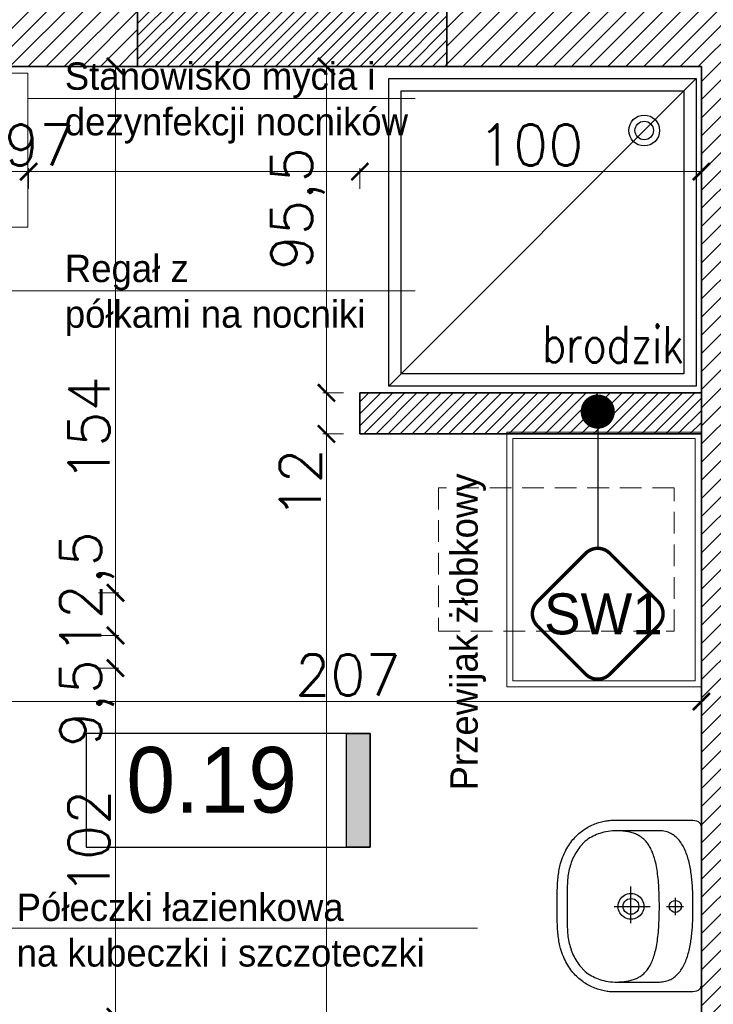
# Model space of a CAD drawing. Header units: millimetres. Extents: x -587 to 358276, y -26688 to 221215.
# Tile 108 of 256: x 10055 to 10258, y 10091 to 10379. Entities that reach past the tile are written whole.
import ezdxf
from ezdxf.lldxf.tags import DXFTag

# ---------------------------------------------------------------- set-up
doc = ezdxf.new("R2010")
doc.units = ezdxf.units.MM
doc.header["$MEASUREMENT"] = 0
doc.linetypes.add('DASHED2', pattern=[9.525, 6.35, -3.175])
for name, color, linetype, lineweight in [('A_istniejące ściany', 7, 'Continuous', 35), ('A_l.wypełnien', 250, 'Continuous', 9), ('A_projektowane sciany', 5, 'Continuous', 35), ('A_wyposażenie', 7, 'Continuous', 9), ('l.wypełnien', 253, 'Continuous', 5), ('mebelki', 214, 'Continuous', 9), ('Nowe_820-G Rysunki Obrazki_Nr_pióra__1', 7, 'Continuous', 13), ('Nowe_820-G Rysunki Obrazki_Nr_pióra__23', 7, 'Continuous', 15), ('szraf1', 8, 'Continuous', 5), ('wymiarowanie', 176, 'Continuous', 9)]:
    doc.layers.add(name, color=color, linetype=linetype, lineweight=lineweight)
for name, color, linetype in [('D-opis-elewacja', 104, 'Continuous'), ('D-opis-elewacje', 104, 'Continuous'), ('tabelki opis', 7, 'Continuous'), ('WYPOSAŻENIE', 1, 'Continuous')]:
    doc.layers.add(name, color=color, linetype=linetype)
doc.styles.add('1-50', font='simplex.shx', dxfattribs={"width": 0.8, "height": 12})
doc.styles.add('ROMANS', font='romans')
doc.styles.add('styl2', font='simplex.shx')
tags = doc.linetypes.add('ICAD_ISO03W100', pattern=[30, 12, -18]).pattern_tags.tags
tags[6:7] = [DXFTag(74, 4), DXFTag(75, 0), DXFTag(340, '0'), DXFTag(46, 1.0), DXFTag(50, 0.0), DXFTag(44, 0.0), DXFTag(45, 0.0)]
tags[4:5] = [DXFTag(74, 4), DXFTag(75, 0), DXFTag(340, '0'), DXFTag(46, 1.0), DXFTag(50, 0.0), DXFTag(44, 0.0), DXFTag(45, 0.0)]
doc.dimstyles.new('Skala 1-50', dxfattribs={"dimtxt": 12, "dimasz": 5, "dimexe": 1, "dimexo": 1, "dimgap": 1.5, "dimtad": 1, "dimdec": 1, "dimrnd": 0.5, "dimtxsty": 'styl2', "dimblk": 'ARCHTICK', "dimcen": 5, "dimadec": 0, "dimazin": 0, "dimtfac": 1, "dimtdec": 1, "dimtmove": 1, "dimatfit": 3, "dimldrblk": 'ARCHTICK', "dimfxl": 5, "dimfxlon": 1, "dimlwd": -1, "dimlwe": -1, "dimarcsym": 0})

# ---------------------------------------------------------------- blocks, each defined once
blk = doc.blocks.new('zw$1165')
at = {"layer": 'WYPOSAŻENIE', "color": 0}
for points in [[(25.14, 42.24), (24.52, 42.24), (23.91, 42.24), (23.31, 42.24), (22.72, 42.23), (22.13, 42.23), (21.56, 42.22), (20.99, 42.2), (20.44, 42.19), (19.89, 42.17), (19.35, 42.15), (18.82, 42.12), (18.3, 42.09), (17.78, 42.05), (17.28, 42.01), (16.78, 41.96), (16.3, 41.91), (15.82, 41.85), (15.35, 41.78), (14.89, 41.71), (14.43, 41.63), (13.99, 41.54), (13.55, 41.44), (13.12, 41.33), (12.7, 41.22), (12.7, 41.22), (12.09, 41.03), (11.51, 40.84), (10.93, 40.63), (10.38, 40.4), (9.84, 40.17), (9.32, 39.92), (8.81, 39.67), (8.32, 39.4), (7.85, 39.12), (7.39, 38.84), (6.95, 38.54), (6.52, 38.23), (6.11, 37.92), (5.72, 37.6), (5.34, 37.27), (4.97, 36.93), (4.62, 36.58), (4.28, 36.23), (3.96, 35.87), (3.65, 35.51), (3.36, 35.14), (3.08, 34.76), (2.81, 34.39), (2.56, 34), (2.32, 33.62), (2.09, 33.23), (1.88, 32.83), (1.67, 32.44), (1.48, 32.04), (1.31, 31.64), (1.14, 31.24), (0.99, 30.84), (0.85, 30.44), (0.72, 30.03), (0.6, 29.63), (0.49, 29.23), (0.4, 28.83), (0.31, 28.43), (0.24, 28.03), (0.17, 27.64), (0.12, 27.25), (0.08, 26.86), (0.04, 26.47), (0.02, 26.09), (0, 25.72), (0, 25.34), (0, 25.34), (0, 3.19), (0.03, 2.5), (0.11, 1.9), (0.25, 1.4), (0.44, 0.99), (0.7, 0.66), (1.01, 0.4), (1.39, 0.22), (1.82, 0.09), (2.33, 0.02), (2.89, 0), (25.14, 0), (47.39, 0), (47.96, 0.02), (48.46, 0.09), (48.9, 0.22), (49.28, 0.4), (49.59, 0.66), (49.84, 0.99), (50.04, 1.4), (50.18, 1.9), (50.26, 2.5), (50.29, 3.19), (50.29, 25.34), (50.28, 25.72), (50.27, 26.09), (50.24, 26.47), (50.21, 26.86), (50.17, 27.25), (50.11, 27.64), (50.05, 28.03), (49.98, 28.43), (49.89, 28.83), (49.79, 29.23), (49.69, 29.63), (49.57, 30.03), (49.44, 30.44), (49.3, 30.84), (49.15, 31.24), (48.98, 31.64), (48.8, 32.04), (48.61, 32.44), (48.41, 32.83), (48.2, 33.23), (47.97, 33.62), (47.73, 34), (47.48, 34.39), (47.21, 34.76), (46.93, 35.14), (46.63, 35.51), (46.33, 35.87), (46, 36.23), (45.67, 36.58), (45.32, 36.93), (44.95, 37.27), (44.57, 37.6), (44.17, 37.92), (43.76, 38.23), (43.34, 38.54), (42.9, 38.84), (42.44, 39.12), (41.96, 39.4), (41.48, 39.67), (40.97, 39.92), (40.45, 40.17), (39.91, 40.4), (39.35, 40.63), (38.78, 40.84), (38.19, 41.03), (37.59, 41.22), (37.59, 41.22), (37.16, 41.33), (36.74, 41.44), (36.3, 41.54), (35.85, 41.63), (35.4, 41.71), (34.94, 41.78), (34.47, 41.85), (33.99, 41.91), (33.5, 41.96), (33.01, 42.01), (32.5, 42.05), (31.99, 42.09), (31.47, 42.12), (30.94, 42.15), (30.4, 42.17), (29.85, 42.19), (29.3, 42.2), (28.73, 42.22), (28.15, 42.23), (27.57, 42.23), (26.98, 42.24), (26.38, 42.24), (25.76, 42.24), (25.14, 42.24), (25.14, 42.24)], [(25.25, 39.29), (25.78, 39.29), (26.31, 39.3), (26.86, 39.3), (27.41, 39.3), (27.96, 39.31), (28.52, 39.31), (29.08, 39.31), (29.65, 39.31), (30.21, 39.3), (30.77, 39.29), (31.33, 39.27), (31.89, 39.24), (32.45, 39.21), (32.99, 39.17), (33.53, 39.12), (34.07, 39.06), (34.59, 38.99), (35.1, 38.9), (35.61, 38.8), (36.12, 38.69), (36.61, 38.56), (37.11, 38.42), (37.6, 38.27), (38.08, 38.1), (38.56, 37.92), (39.04, 37.72), (39.51, 37.51), (39.97, 37.28), (40.43, 37.04), (40.88, 36.78), (41.33, 36.51), (41.77, 36.22), (42.21, 35.91), (42.64, 35.58), (43.06, 35.24), (43.92, 34.42), (44.3, 33.99), (44.65, 33.56), (44.97, 33.12), (45.27, 32.67), (45.54, 32.21), (45.8, 31.73), (46.03, 31.25), (46.24, 30.75), (46.44, 30.24), (46.62, 29.71), (46.79, 29.16), (46.94, 28.6), (47.09, 28.02), (47.2, 27.34), (47.29, 26.67), (47.35, 26), (47.38, 25.32), (47.38, 12.31), (47.36, 11.84), (47.32, 11.39), (47.25, 10.96), (47.17, 10.54), (47.06, 10.13), (46.93, 9.74), (46.77, 9.36), (46.6, 8.99), (46.41, 8.64), (46.2, 8.3), (45.97, 7.97), (45.73, 7.65), (45.47, 7.35), (45.19, 7.06), (44.89, 6.78), (44.58, 6.51), (44.26, 6.26), (43.92, 6.01), (43.57, 5.78), (43.21, 5.55), (42.83, 5.34), (42.45, 5.14), (42.05, 4.94), (41.64, 4.76), (41.23, 4.58), (40.81, 4.42), (40.37, 4.26), (39.93, 4.11), (39.49, 3.97), (39.04, 3.84), (38.58, 3.72), (38.12, 3.6), (37.65, 3.49), (37.18, 3.39), (36.71, 3.3), (36.23, 3.21), (35.76, 3.13), (35.28, 3.05), (34.8, 2.98), (34.33, 2.92), (33.85, 2.86), (33.38, 2.8), (32.91, 2.76), (32.44, 2.71), (31.97, 2.67), (31.51, 2.64), (31.06, 2.61), (30.61, 2.58), (30.16, 2.56), (29.73, 2.53), (29.3, 2.52), (28.88, 2.5), (28.46, 2.49), (28.06, 2.48), (27.67, 2.47), (27.28, 2.47), (26.91, 2.46), (26.55, 2.46), (26.21, 2.46), (25.87, 2.46), (25.55, 2.46), (25.25, 2.46), (25.25, 2.46), (24.94, 2.46), (24.63, 2.46), (24.29, 2.46), (23.95, 2.46), (23.59, 2.46), (23.22, 2.47), (22.83, 2.47), (22.44, 2.48), (22.04, 2.49), (21.62, 2.5), (21.2, 2.52), (20.77, 2.53), (20.34, 2.56), (19.89, 2.58), (19.44, 2.61), (18.99, 2.64), (18.53, 2.67), (18.06, 2.71), (17.59, 2.76), (17.12, 2.8), (16.65, 2.86), (16.17, 2.92), (15.69, 2.98), (15.22, 3.05), (14.74, 3.13), (14.26, 3.21), (13.79, 3.3), (13.32, 3.39), (12.85, 3.49), (12.38, 3.6), (11.92, 3.72), (11.46, 3.84), (11.01, 3.97), (10.56, 4.11), (10.13, 4.26), (9.69, 4.42), (9.27, 4.58), (8.85, 4.76), (8.45, 4.94), (8.05, 5.14), (7.67, 5.34), (7.29, 5.55), (6.93, 5.78), (6.58, 6.01), (6.24, 6.26), (5.92, 6.51), (5.61, 6.78), (5.31, 7.06), (5.03, 7.35), (4.77, 7.65), (4.52, 7.97), (4.3, 8.3), (4.09, 8.64), (3.9, 8.99), (3.72, 9.36), (3.57, 9.74), (3.44, 10.13), (3.33, 10.54), (3.25, 10.96), (3.18, 11.39), (3.14, 11.84), (3.12, 12.31), (3.12, 12.31), (3.12, 25.32), (3.15, 26), (3.21, 26.67), (3.29, 27.34), (3.41, 28.02), (3.56, 28.6), (3.71, 29.16), (3.88, 29.71), (4.06, 30.24), (4.26, 30.75), (4.47, 31.25), (4.7, 31.73), (4.96, 32.21), (5.23, 32.67), (5.53, 33.12), (5.85, 33.56), (6.2, 33.99), (6.57, 34.42), (7.43, 35.24), (7.86, 35.58), (8.29, 35.91), (8.73, 36.22), (9.17, 36.51), (9.62, 36.78), (10.07, 37.04), (10.53, 37.28), (10.99, 37.51), (11.46, 37.72), (11.94, 37.92), (12.42, 38.1), (12.9, 38.27), (13.39, 38.42), (13.88, 38.56), (14.38, 38.69), (14.89, 38.8), (15.4, 38.9), (15.91, 38.99), (16.43, 39.06), (16.96, 39.12), (17.51, 39.17), (18.05, 39.21), (18.61, 39.24), (19.16, 39.27), (19.73, 39.29), (20.29, 39.3), (20.85, 39.31), (21.42, 39.31), (21.98, 39.31), (22.54, 39.31), (23.09, 39.3), (23.64, 39.3), (24.19, 39.3), (24.72, 39.29), (25.25, 39.29)], [(25.25, 12.31), (24.4, 12.31), (23.58, 12.32), (22.77, 12.34), (21.99, 12.36), (21.22, 12.38), (20.48, 12.42), (19.75, 12.45), (19.05, 12.5), (18.36, 12.55), (17.7, 12.6), (17.05, 12.67), (16.42, 12.73), (15.81, 12.81), (15.22, 12.89), (14.64, 12.98), (14.09, 13.07), (13.55, 13.17), (13.03, 13.27), (12.52, 13.38), (12.03, 13.5), (11.56, 13.62), (11.1, 13.75), (10.66, 13.89), (10.24, 14.03), (9.83, 14.18), (9.43, 14.33), (9.05, 14.49), (8.69, 14.66), (8.34, 14.83), (8, 15.01), (7.68, 15.19), (7.37, 15.38), (7.07, 15.58), (6.79, 15.79), (6.52, 16), (6.26, 16.21), (6.01, 16.44), (5.78, 16.67), (5.56, 16.9), (5.35, 17.15), (5.15, 17.4), (4.96, 17.65), (4.79, 17.91), (4.62, 18.18), (4.46, 18.46), (4.32, 18.74), (4.18, 19.03), (4.06, 19.32), (3.94, 19.62), (3.83, 19.93), (3.73, 20.24), (3.64, 20.56), (3.56, 20.89), (3.48, 21.23), (3.42, 21.57), (3.36, 21.91), (3.31, 22.27), (3.26, 22.63), (3.22, 23), (3.19, 23.37), (3.17, 23.75), (3.15, 24.14), (3.13, 24.54), (3.13, 24.94), (3.12, 25.34)], [(25.26, 16.85), (25.77, 16.89), (26.26, 16.99), (26.72, 17.15), (27.16, 17.37), (27.56, 17.64), (27.92, 17.96), (28.24, 18.32), (28.51, 18.72), (28.73, 19.16), (28.89, 19.62), (28.99, 20.11), (29.03, 20.63), (28.99, 21.14), (28.89, 21.63), (28.73, 22.09), (28.51, 22.53), (28.24, 22.93), (27.92, 23.29), (27.56, 23.61), (27.16, 23.88), (26.72, 24.1), (26.26, 24.26), (25.77, 24.36), (25.26, 24.4), (24.75, 24.36), (24.26, 24.26), (23.79, 24.1), (23.36, 23.88), (22.95, 23.61), (22.59, 23.29), (22.27, 22.93), (22, 22.53), (21.78, 22.09), (21.62, 21.63), (21.52, 21.14), (21.49, 20.63), (21.52, 20.11), (21.62, 19.62), (21.78, 19.16), (22, 18.72), (22.27, 18.32), (22.59, 17.96), (22.95, 17.64), (23.36, 17.37), (23.79, 17.15), (24.26, 16.99), (24.75, 16.89), (25.26, 16.85)], [(47.38, 25.34), (47.37, 24.94), (47.37, 24.54), (47.35, 24.14), (47.33, 23.75), (47.31, 23.37), (47.28, 23), (47.24, 22.63), (47.19, 22.27), (47.14, 21.91), (47.08, 21.57), (47.02, 21.23), (46.94, 20.89), (46.86, 20.56), (46.77, 20.24), (46.67, 19.93), (46.56, 19.62), (46.44, 19.32), (46.32, 19.03), (46.18, 18.74), (46.04, 18.46), (45.88, 18.18), (45.71, 17.91), (45.54, 17.65), (45.35, 17.4), (45.15, 17.15), (44.94, 16.9), (44.72, 16.67), (44.49, 16.44), (44.24, 16.21), (43.98, 16), (43.71, 15.79), (43.43, 15.58), (43.13, 15.38), (42.82, 15.19), (42.5, 15.01), (42.16, 14.83), (41.81, 14.66), (41.45, 14.49), (41.07, 14.33), (40.67, 14.18), (40.26, 14.03), (39.84, 13.89), (39.4, 13.75), (38.94, 13.62), (38.47, 13.5), (37.98, 13.38), (37.47, 13.27), (36.95, 13.17), (36.41, 13.07), (35.85, 12.98), (35.28, 12.89), (34.69, 12.81), (34.08, 12.73), (33.45, 12.67), (32.8, 12.6), (32.14, 12.55), (31.45, 12.5), (30.75, 12.45), (30.02, 12.42), (29.28, 12.38), (28.51, 12.36), (27.73, 12.34), (26.92, 12.32), (26.1, 12.31), (25.25, 12.31)], [(25.26, 25.56), (25.26, 15)], [(30.17, 20.65), (19.42, 20.65)], [(25.26, 18.31), (25.79, 18.37), (26.27, 18.55), (26.7, 18.82), (27.06, 19.18), (27.33, 19.61), (27.51, 20.1), (27.57, 20.63), (27.51, 21.15), (27.33, 21.64), (27.06, 22.07), (26.7, 22.43), (26.27, 22.7), (25.79, 22.88), (25.26, 22.94), (24.73, 22.88), (24.24, 22.7), (23.81, 22.43), (23.45, 22.07), (23.18, 21.64), (23.01, 21.15), (22.94, 20.63), (22.94, 20.63), (23.01, 20.1), (23.18, 19.61), (23.45, 19.18), (23.81, 18.82), (24.24, 18.55), (24.73, 18.37), (25.26, 18.31), (25.26, 18.31)], [(25.26, 5.87), (25.81, 5.96), (26.3, 6.21), (26.68, 6.59), (26.93, 7.08), (27.02, 7.63), (26.93, 8.19), (26.68, 8.67), (26.3, 9.05), (25.81, 9.3), (25.26, 9.39), (24.7, 9.3), (24.22, 9.05), (23.84, 8.67), (23.59, 8.19), (23.5, 7.63), (23.59, 7.08), (23.84, 6.59), (24.22, 6.21), (24.7, 5.96), (25.26, 5.87)], [(25.25, 10.21), (25.25, 5.27)], [(22.71, 7.72), (27.8, 7.72)]]:
    blk.add_lwpolyline(points, dxfattribs=at)
blk = doc.blocks.new('_ArchTick')
at = {"color": 0, "linetype": 'ByBlock', "const_width": 0.15}
blk.add_lwpolyline([(-0.5, -0.5), (0.5, 0.5)], dxfattribs=at)
blk = doc.blocks.new('*D3738')
at = {"layer": 'Defpoints', "color": 0}
for p in [(10154.55, 10365.41), (10144.39, 10269.91), (10154.19, 10269.91)]:
    blk.add_point(p, dxfattribs=at)
at = {"layer": 'wymiarowanie', "color": 0}
for p, q in [((10149.39, 10365.41), (10143.39, 10365.41)), ((10144.39, 10365.41), (10144.39, 10269.91)), ((10149.39, 10269.91), (10143.39, 10269.91))]:
    blk.add_line(p, q, dxfattribs=at)
at = {"layer": 'wymiarowanie', "color": 0, "xscale": 5, "yscale": 5, "zscale": 5}
for p, rotation in [((10144.39, 10365.41), 90), ((10144.39, 10269.91), 270)]:
    blk.add_blockref('_ArchTick', p, dxfattribs=dict(at, rotation=rotation))
at = {"layer": 'wymiarowanie', "color": 0, "insert": (10136.03, 10323.79), "char_height": 12, "attachment_point": 5, "rotation": 90, "style": 'styl2'}
blk.add_mtext('95,5', dxfattribs=at)
blk = doc.blocks.new('*D3739')
at = {"layer": 'Defpoints', "color": 0}
for p in [(10154.19, 10269.91), (10144.39, 10257.91), (10154.07, 10257.91)]:
    blk.add_point(p, dxfattribs=at)
at = {"layer": 'wymiarowanie', "color": 0}
for p, q in [((10149.39, 10269.91), (10143.39, 10269.91)), ((10144.39, 10269.91), (10144.39, 10257.91)), ((10149.39, 10257.91), (10143.39, 10257.91)), ((10144.39, 10257.91), (10144.39, 10234.15))]:
    blk.add_line(p, q, dxfattribs=at)
at = {"layer": 'wymiarowanie', "color": 0, "xscale": 5, "yscale": 5, "zscale": 5}
for p, rotation in [((10144.39, 10269.91), 90), ((10144.39, 10257.91), 270)]:
    blk.add_blockref('_ArchTick', p, dxfattribs=dict(at, rotation=rotation))
at = {"layer": 'wymiarowanie', "color": 0, "insert": (10136.74, 10243.41), "char_height": 12, "attachment_point": 5, "rotation": 90, "style": 'styl2'}
blk.add_mtext('12', dxfattribs=at)
blk = doc.blocks.new('*D3740')
at = {"layer": 'Defpoints', "color": 0}
for p in [(10154.07, 10257.91), (10144.39, 9926.33), (10165.23, 9926.33)]:
    blk.add_point(p, dxfattribs=at)
at = {"layer": 'wymiarowanie', "color": 0}
for p, q in [((10149.39, 10257.91), (10143.39, 10257.91)), ((10144.39, 10257.91), (10144.39, 9926.33)), ((10149.39, 9926.33), (10143.39, 9926.33))]:
    blk.add_line(p, q, dxfattribs=at)
at = {"layer": 'wymiarowanie', "color": 0, "xscale": 5, "yscale": 5, "zscale": 5}
for p, rotation in [((10144.39, 10257.91), 90), ((10144.39, 9926.33), 270)]:
    blk.add_blockref('_ArchTick', p, dxfattribs=dict(at, rotation=rotation))
at = {"layer": 'wymiarowanie', "color": 0, "insert": (10136.03, 10034.1), "char_height": 12, "attachment_point": 5, "rotation": 90, "style": 'styl2'}
blk.add_mtext('331,5', dxfattribs=at)
blk = doc.blocks.new('*D3948')
at = {"layer": 'Defpoints', "color": 0}
for p in [(10057.19, 10334.64), (10007.19, 10272.91), (10057.19, 10270.41)]:
    blk.add_point(p, dxfattribs=at)
at = {"layer": 'wymiarowanie', "color": 0}
for p, q in [((10007.19, 10329.64), (10007.19, 10335.64)), ((10057.19, 10329.64), (10057.19, 10335.64)), ((10007.19, 10334.64), (10057.19, 10334.64))]:
    blk.add_line(p, q, dxfattribs=at)
at = {"layer": 'wymiarowanie', "color": 0, "xscale": 5, "yscale": 5, "zscale": 5, "rotation": 180}
blk.add_blockref('_ArchTick', (10007.19, 10334.64), dxfattribs=at)
at = {"layer": 'wymiarowanie', "color": 0, "xscale": 5, "yscale": 5, "zscale": 5}
blk.add_blockref('_ArchTick', (10057.19, 10334.64), dxfattribs=at)
at = {"layer": 'wymiarowanie', "color": 0, "insert": (10032.19, 10342.44), "char_height": 12, "attachment_point": 5, "style": 'styl2'}
blk.add_mtext('50', dxfattribs=at)
blk = doc.blocks.new('*D3949')
at = {"layer": 'Defpoints', "color": 0}
for p in [(10154.19, 10334.64), (10057.19, 10270.41), (10154.19, 10270.41)]:
    blk.add_point(p, dxfattribs=at)
at = {"layer": 'wymiarowanie', "color": 0}
for p, q in [((10057.19, 10329.64), (10057.19, 10335.64)), ((10154.19, 10329.64), (10154.19, 10335.64)), ((10057.19, 10334.64), (10154.19, 10334.64))]:
    blk.add_line(p, q, dxfattribs=at)
at = {"layer": 'wymiarowanie', "color": 0, "xscale": 5, "yscale": 5, "zscale": 5, "rotation": 180}
blk.add_blockref('_ArchTick', (10057.19, 10334.64), dxfattribs=at)
at = {"layer": 'wymiarowanie', "color": 0, "xscale": 5, "yscale": 5, "zscale": 5}
blk.add_blockref('_ArchTick', (10154.19, 10334.64), dxfattribs=at)
at = {"layer": 'wymiarowanie', "color": 0, "insert": (10060.31, 10342.44), "char_height": 12, "attachment_point": 5, "style": 'styl2'}
blk.add_mtext('97', dxfattribs=at)
blk = doc.blocks.new('*D3950')
at = {"layer": 'Defpoints', "color": 0}
for p in [(10254.19, 10334.64), (10154.19, 10270.41), (10254.19, 10270.41)]:
    blk.add_point(p, dxfattribs=at)
at = {"layer": 'wymiarowanie', "color": 0}
for p, q in [((10154.19, 10329.64), (10154.19, 10335.64)), ((10254.19, 10329.64), (10254.19, 10335.64)), ((10154.19, 10334.64), (10254.19, 10334.64))]:
    blk.add_line(p, q, dxfattribs=at)
at = {"layer": 'wymiarowanie', "color": 0, "xscale": 5, "yscale": 5, "zscale": 5, "rotation": 180}
blk.add_blockref('_ArchTick', (10154.19, 10334.64), dxfattribs=at)
at = {"layer": 'wymiarowanie', "color": 0, "xscale": 5, "yscale": 5, "zscale": 5}
blk.add_blockref('_ArchTick', (10254.19, 10334.64), dxfattribs=at)
at = {"layer": 'wymiarowanie', "color": 0, "insert": (10204.19, 10342.44), "char_height": 12, "attachment_point": 5, "style": 'styl2'}
blk.add_mtext('100', dxfattribs=at)
blk = doc.blocks.new('*D4079')
at = {"layer": 'Defpoints', "color": 0}
for p in [(10071.5, 10365.41), (10077.64, 10211.41), (10082.64, 10211.41)]:
    blk.add_point(p, dxfattribs=at)
at = {"layer": 'wymiarowanie', "color": 0}
for p, q in [((10077.64, 10365.41), (10083.64, 10365.41)), ((10082.64, 10365.41), (10082.64, 10211.41)), ((10078.64, 10211.41), (10083.64, 10211.41))]:
    blk.add_line(p, q, dxfattribs=at)
at = {"layer": 'wymiarowanie', "color": 0, "xscale": 5, "yscale": 5, "zscale": 5}
for p, rotation in [((10082.64, 10365.41), 90), ((10082.64, 10211.41), 270)]:
    blk.add_blockref('_ArchTick', p, dxfattribs=dict(at, rotation=rotation))
at = {"layer": 'wymiarowanie', "color": 0, "insert": (10074.84, 10259.3), "char_height": 12, "attachment_point": 5, "rotation": 90, "style": 'styl2'}
blk.add_mtext('154', dxfattribs=at)
blk = doc.blocks.new('*D4080')
at = {"layer": 'Defpoints', "color": 0}
for p in [(10071.5, 10211.41), (10057.19, 10198.91), (10082.64, 10198.91)]:
    blk.add_point(p, dxfattribs=at)
at = {"layer": 'wymiarowanie', "color": 0}
for p, q in [((10077.64, 10211.41), (10083.64, 10211.41)), ((10082.64, 10211.41), (10082.64, 10198.91)), ((10077.64, 10198.91), (10083.64, 10198.91))]:
    blk.add_line(p, q, dxfattribs=at)
at = {"layer": 'wymiarowanie', "color": 0, "xscale": 5, "yscale": 5, "zscale": 5}
for p, rotation in [((10082.64, 10211.41), 90), ((10082.64, 10198.91), -90.00000000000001)]:
    blk.add_blockref('_ArchTick', p, dxfattribs=dict(at, rotation=rotation))
at = {"layer": 'wymiarowanie', "color": 0, "insert": (10074.29, 10211.41), "char_height": 12, "attachment_point": 5, "rotation": 90, "style": 'styl2'}
blk.add_mtext('12,5', dxfattribs=at)
blk = doc.blocks.new('*D4081')
at = {"layer": 'Defpoints', "color": 0}
for p in [(10057.19, 10198.91), (10007.19, 10189.41), (10082.64, 10189.41)]:
    blk.add_point(p, dxfattribs=at)
at = {"layer": 'wymiarowanie', "color": 0}
for p, q in [((10077.64, 10198.91), (10083.64, 10198.91)), ((10082.64, 10198.91), (10082.64, 10189.41)), ((10077.64, 10189.41), (10083.64, 10189.41))]:
    blk.add_line(p, q, dxfattribs=at)
at = {"layer": 'wymiarowanie', "color": 0, "xscale": 5, "yscale": 5, "zscale": 5}
for p, rotation in [((10082.64, 10198.91), 90), ((10082.64, 10189.41), -90.00000000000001)]:
    blk.add_blockref('_ArchTick', p, dxfattribs=dict(at, rotation=rotation))
at = {"layer": 'wymiarowanie', "color": 0, "insert": (10074.29, 10179.18), "char_height": 12, "attachment_point": 5, "rotation": 90, "style": 'styl2'}
blk.add_mtext('9,5', dxfattribs=at)
blk = doc.blocks.new('*D4082')
at = {"layer": 'Defpoints', "color": 0}
for p in [(10007.19, 10189.41), (10007.19, 10087.41), (10082.64, 10087.41)]:
    blk.add_point(p, dxfattribs=at)
at = {"layer": 'wymiarowanie', "color": 0}
for p, q in [((10077.64, 10189.41), (10083.64, 10189.41)), ((10082.64, 10189.41), (10082.64, 10087.41)), ((10077.64, 10087.41), (10083.64, 10087.41))]:
    blk.add_line(p, q, dxfattribs=at)
at = {"layer": 'wymiarowanie', "color": 0, "xscale": 5, "yscale": 5, "zscale": 5}
for p, rotation in [((10082.64, 10189.41), 90), ((10082.64, 10087.41), -90.00000000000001)]:
    blk.add_blockref('_ArchTick', p, dxfattribs=dict(at, rotation=rotation))
at = {"layer": 'wymiarowanie', "color": 0, "insert": (10074.84, 10138.41), "char_height": 12, "attachment_point": 5, "rotation": 90, "style": 'styl2'}
blk.add_mtext('102', dxfattribs=at)
blk = doc.blocks.new('_Dot')
at = {"color": 0, "linetype": 'ByBlock', "lineweight": -2}
blk.add_line((-0.5, 0), (-1, 0), dxfattribs=at)
at = {"color": 0, "linetype": 'ByBlock', "const_width": 0.5}
blk.add_lwpolyline([(-0.25, 0, 1), (0.25, 0, 1)], format="xyb", close=True, dxfattribs=at)
blk = doc.blocks.new('*D5003')
at = {"layer": 'Defpoints', "color": 0}
for p in [(10047.19, 10198.91), (10254.19, 10190.06), (10254.19, 10179.61)]:
    blk.add_point(p, dxfattribs=at)
at = {"layer": 'wymiarowanie', "color": 0}
for p, q in [((10047.19, 10184.61), (10047.19, 10178.61)), ((10254.19, 10184.61), (10254.19, 10178.61)), ((10047.19, 10179.61), (10254.19, 10179.61))]:
    blk.add_line(p, q, dxfattribs=at)
at = {"layer": 'wymiarowanie', "color": 0, "xscale": 5, "yscale": 5, "zscale": 5, "rotation": 180}
blk.add_blockref('_ArchTick', (10047.19, 10179.61), dxfattribs=at)
at = {"layer": 'wymiarowanie', "color": 0, "xscale": 5, "yscale": 5, "zscale": 5}
blk.add_blockref('_ArchTick', (10254.19, 10179.61), dxfattribs=at)
at = {"layer": 'wymiarowanie', "color": 0, "insert": (10150.69, 10187.41), "char_height": 12, "attachment_point": 5, "style": 'styl2'}
blk.add_mtext('207', dxfattribs=at)

msp = doc.modelspace()

# ---------------------------------------------------------------- hatches: boundary and pattern name
at = {"layer": 'A_l.wypełnien'}
h = msp.add_hatch(dxfattribs=at)
h.set_pattern_fill('ANSI31', color=5, scale=20, style=0)
h.paths.add_polyline_path([(10154.19, 10269.91), (10254.19, 10269.91), (10254.19, 10257.91), (10154.19, 10257.91)])
at = {"layer": 'l.wypełnien'}
h = msp.add_hatch(dxfattribs=at)
h.set_pattern_fill('ANSI31', color=256, scale=30, style=0)
h.set_pattern_definition([(45, (0, 6.0705), (-2.6516504, 2.6516504), [])])
h.paths.add_polyline_path([(10179.68, 10408.59), (10279.59, 10408.59), (10279.59, 10402.59), (10273.59, 10402.59), (10273.59, 10129.76), (10279.59, 10132.55), (10279.59, 10023.36), (10316.23, 10023.36), (10316.23, 9998.81), (10279.59, 9998.81), (10279.59, 9933.83), (10254.19, 9933.83), (10254.19, 10365.41), (10179.68, 10365.41)])
h.paths.add_polyline_path([(10260.11, 10252.44), (10272.71, 10252.44), (10272.71, 10285.94), (10260.11, 10285.94)], flags=24)
h.paths.add_polyline_path([(10504.8, 10315.91), (10504.8, 10303.91), (10504.8, 10260.82), (10504.8, 10023.36), (10504.8, 9998.81), (10504.8, 9933.83), (10529.35, 9933.83), (10529.35, 10287.41), (10542.35, 10287.41), (10542.35, 10365.41), (10636.35, 10365.41), (10635.51, 10408.59), (10504.8, 10408.59), (10504.8, 10402.59)])
h.paths.add_polyline_path([(10504.8, 10402.59), (10510.8, 10402.59), (10510.8, 10315.91), (10504.8, 10315.91)], flags=16)
h.paths.add_polyline_path([(10504.8, 10398.59), (10504.8, 10315.91), (10510.8, 10315.91), (10510.8, 10402.59), (10504.8, 10402.59)], flags=0)
h.paths.add_polyline_path([(10515.95, 10332.41), (10515.95, 10353.41), (10530.35, 10353.41), (10530.35, 10332.41)], flags=16)
h.paths.add_polyline_path([(10515.95, 10353.41), (10515.95, 10332.41), (10530.35, 10332.41), (10530.35, 10353.41)], flags=0)
h.paths.add_polyline_path([(10515.95, 10303.91), (10515.95, 10299.41), (10530.35, 10299.41), (10530.35, 10320.41), (10515.95, 10320.41), (10515.95, 10315.91)], flags=16)
h.paths.add_polyline_path([(10515.95, 10303.91), (10515.95, 10315.91), (10515.95, 10320.41), (10530.35, 10320.41), (10530.35, 10299.41), (10515.95, 10299.41)], flags=0)
h.paths.add_polyline_path([(10504.8, 10260.82), (10504.8, 10303.91), (10510.8, 10303.91), (10510.8, 10260.82)], flags=16)
h.paths.add_polyline_path([(10510.8, 10260.82), (10510.8, 10303.91), (10504.8, 10303.91), (10504.8, 10265.82), (10504.8, 10260.82)], flags=0)
h.paths.add_polyline_path([(10504.8, 10303.91), (10510.8, 10303.91), (10510.8, 10315.91), (10504.8, 10315.91)], flags=16)
h.paths.add_polyline_path([(10504.8, 10315.91), (10510.8, 10315.91), (10510.8, 10303.91), (10504.8, 10303.91)], flags=0)
h.paths.add_polyline_path([(10510.8, 10315.91), (10515.95, 10315.91), (10515.95, 10303.91), (10510.8, 10303.91)], flags=16)
h.paths.add_polyline_path([(10510.84, 10332.09), (10523.45, 10332.09), (10523.45, 10365.59), (10510.84, 10365.59)], flags=8)
h.paths.add_polyline_path([(10510.84, 10332.09), (10523.45, 10332.09), (10523.45, 10365.59), (10510.84, 10365.59)], flags=8)
h.paths.add_polyline_path([(9506.72, 10365.41), (9506.72, 10408.59), (9858.19, 10408.59), (9858.19, 10365.41)])
h.paths.add_polyline_path([(10000.19, 10365.41), (10089.09, 10365.41), (10089.09, 10408.59), (10000.19, 10408.59)])
h.paths.add_polyline_path([(10273.59, 10129.76), (10273.59, 10402.59), (10279.59, 10402.59), (10279.59, 10365.41), (10279.59, 10132.55)])
h.paths.add_polyline_path([(10372.72, 9998.81), (10372.72, 10023.36), (10316.23, 10023.36), (10316.23, 9998.81)])
h.paths.add_polyline_path([(9858.19, 10365.41), (9858.19, 10408.59), (9878.19, 10408.59), (9878.19, 10365.41)])
h.paths.add_polyline_path([(10000.19, 10365.41), (10000.19, 10408.59), (9980.19, 10408.59), (9980.19, 10365.41)])
h.paths.add_polyline_path([(10279.59, 9913.83), (10279.59, 9933.83), (10254.19, 9933.83), (10254.19, 9913.83)])
h.paths.add_polyline_path([(10529.35, 9913.83), (10529.35, 9933.83), (10504.8, 9933.83), (10504.8, 9913.83)])
h.paths.add_polyline_path([(10494.8, 10023.36), (10494.8, 9998.81), (10504.8, 9998.81), (10504.8, 10023.36)])
h = msp.add_hatch(dxfattribs=at)
h.set_pattern_fill('ANSI31', color=5, scale=20, style=0)
h.set_pattern_definition([(45, (0, 6.0705), (-1.76776695, 1.76776695), [])])
h.paths.add_polyline_path([(10089.09, 10408.59), (10179.68, 10408.59), (10179.68, 10365.41), (10089.09, 10365.41)])
h.paths.add_polyline_path([(10279.59, 10396.59), (10278.74, 10396.59), (10278.74, 10408.59), (10279.59, 10408.59)])
at = {"layer": 'tabelki opis'}
msp.add_hatch(color=252, dxfattribs=at).paths.add_polyline_path([(10157.25, 10137), (10157.25, 10170.26), (10150.29, 10170.26), (10150.29, 10137)])

# ---------------------------------------------------------------- linework, layer by layer
at = {"color": 7, "ltscale": 500}
msp.add_line((10252.69, 10361.91), (10162.69, 10271.91), dxfattribs=at)
msp.add_line((10252.69, 10361.91), (10162.69, 10271.91), dxfattribs=at)
for points in [[(10162.69, 10361.91), (10252.69, 10361.91), (10252.69, 10271.91), (10162.69, 10271.91)], [(10162.69, 10361.91), (10252.69, 10361.91), (10252.69, 10271.91), (10162.69, 10271.91)], [(10166.29, 10358.31), (10249.09, 10358.31), (10249.09, 10275.51), (10166.29, 10275.51)], [(10166.29, 10358.31), (10249.09, 10358.31), (10249.09, 10275.51), (10166.29, 10275.51)]]:
    msp.add_lwpolyline(points, close=True, dxfattribs=at)
for radius in [4.5, 4.5, 2.7, 2.7]:
    msp.add_circle((10237.44, 10346.67), radius, dxfattribs=at)
at = {"layer": 'A_istniejące ściany', "color": 7}
for points in [[(9980.19, 10365.41), (10089.09, 10365.41)], [(10179.68, 10365.41), (10254.19, 10365.41)], [(10254.19, 10365.41), (10254.19, 9913.83)]]:
    msp.add_lwpolyline(points, dxfattribs=at)
at = {"layer": 'A_projektowane sciany', "ltscale": 1000}
msp.add_line((10154.19, 10269.91), (10154.19, 10257.91), dxfattribs=at)
msp.add_line((10154.19, 10269.91), (10154.19, 10257.91), dxfattribs=at)
at = {"layer": 'A_projektowane sciany', "color": 5, "ltscale": 1000}
for p, q in [((10154.19, 10269.91), (10254.19, 10269.91)), ((10154.19, 10257.91), (10254.19, 10257.91)), ((10154.19, 10257.91), (10254.19, 10257.91))]:
    msp.add_line(p, q, dxfattribs=at)
at = {"layer": 'A_projektowane sciany', "color": 5}
msp.add_lwpolyline([(10089.09, 10408.59), (10179.68, 10408.59), (10179.68, 10365.41), (10089.09, 10365.41)], close=True, dxfattribs=at)
at = {"layer": 'A_wyposażenie'}
msp.add_lwpolyline([(10197.19, 10258.41), (10254.19, 10258.41), (10254.19, 10183.91), (10197.19, 10183.91), (10197.19, 10258.41)], dxfattribs=at)
at = {"layer": 'A_wyposażenie', "linetype": 'ICAD_ISO03W100', "ltscale": 0.3}
msp.add_lwpolyline([(10198.99, 10256.61), (10252.39, 10256.61), (10252.39, 10185.71), (10198.99, 10185.71)], close=True, dxfattribs=at)
at = {"layer": 'A_wyposażenie', "color": 7, "linetype": 'DASHED2'}
msp.add_lwpolyline([(10246.19, 10242.16), (10177.19, 10242.16), (10177.19, 10200.16), (10246.19, 10200.16)], close=True, dxfattribs=at)
msp.add_lwpolyline([(10246.19, 10242.16), (10177.19, 10242.16), (10177.19, 10200.16), (10246.19, 10200.16)], close=True, dxfattribs=at)
at = {"layer": 'D-opis-elewacja', "color": 5}
msp.add_lwpolyline([(10223.84, 10254.44), (10223.84, 10244.44), (10223.84, 10224.44)], dxfattribs=at)
at = {"layer": 'D-opis-elewacje', "color": 5, "const_width": 1}
msp.add_lwpolyline([(10206.16, 10201.76), (10220.3, 10187.62, 0.414214), (10227.37, 10187.62), (10241.51, 10201.76, 0.414214), (10241.51, 10208.83), (10227.37, 10222.97, 0.414214), (10220.3, 10222.97), (10206.16, 10208.83, 0.414214)], format="xyb", close=True, dxfattribs=at)
at = {"layer": 'mebelki', "color": 7}
msp.add_lwpolyline([(10007.19, 10318.41), (10007.19, 10363.41), (10056.98, 10363.41), (10056.98, 10318.41)], close=True, dxfattribs=at)
at = {"layer": 'Nowe_820-G Rysunki Obrazki_Nr_pióra__1', "color": 7, "linetype": 'Continuous', "lineweight": 13}
for points in [[(10254.19, 10241.39), (10254.19, 10251.55)], [(10254.19, 10241.39), (10254.19, 10232.07)]]:
    msp.add_lwpolyline(points, dxfattribs=at)
at = {"layer": 'Nowe_820-G Rysunki Obrazki_Nr_pióra__23', "color": 7, "linetype": 'Continuous', "lineweight": 15}
for points in [[(10089.09, 10365.41), (10089.09, 10408.59)], [(10179.68, 10408.59), (10179.68, 10365.41)]]:
    msp.add_lwpolyline(points, dxfattribs=at)
at = {"layer": 'tabelki opis', "color": 7}
msp.add_lwpolyline([(10157.25, 10170.26), (10074.09, 10170.26), (10074.09, 10137), (10157.25, 10137), (10157.25, 10170.26)], dxfattribs=at)
at = {"layer": 'tabelki opis'}
msp.add_lwpolyline([(10157.25, 10137), (10150.29, 10137), (10150.29, 10170.26), (10157.25, 10170.26)], close=True, dxfattribs=at)
at = {"layer": 'wymiarowanie'}
for p, q in [((10170.39, 10356.02), (10056.98, 10356.02)), ((10170.39, 10299.76), (10042.19, 10299.76)), ((10254.19, 10243.41), (10254.19, 10258.41)), ((10188.65, 10113.28), (10049.48, 10113.28))]:
    msp.add_line(p, q, dxfattribs=at)

# ---------------------------------------------------------------- block references
at = {"layer": 'D-opis-elewacja', "color": 5, "xscale": -10, "yscale": 10, "zscale": 10, "rotation": -90.00000000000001}
msp.add_blockref('_Dot', (10223.84, 10264.44), dxfattribs=at)
at = {"layer": 'szraf1', "color": 7, "xscale": -1, "rotation": 89.99999999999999}
msp.add_blockref('zw$1165', (10254.19, 10144.93), dxfattribs=at)

# ---------------------------------------------------------------- texts
at = {"color": 7, "ltscale": 500, "insert": (10249.01, 10278.59), "char_height": 10.8, "width": 504.8523, "attachment_point": 9, "rotation": 359.6152, "style": '1-50'}
msp.add_mtext('brodzik', dxfattribs=at)
at = {"layer": 'tabelki opis', "color": 7, "insert": (10085.82, 10166.31), "char_height": 19.2, "width": 56.7, "attachment_point": 1}
msp.add_mtext('{\\fCentury Gothic|b0|i0|c238|p34;0.19}', dxfattribs=at)
at = {"layer": 'wymiarowanie', "color": 6, "linetype": 'Continuous', "char_height": 14, "width": 327.6277, "attachment_point": 3, "style": 'ROMANS'}
for s, insert in [('{\\Fsimplex8|c238;\\T0.75;\\P\\pxql;\\fCentury Gothic|b0|i0|c238|p0;\\H0.571429x;\\T1;\\C256;Stanowisko mycia i \\Pdezynfekcji nocników}', (10395.43, 10389.92)), ('{\\Fsimplex8|c238;\\T0.75;\\P\\pxql;\\fCentury Gothic|b0|i0|c238|p0;\\H0.571429x;\\T1;\\C256;Regał z \\Ppółkami na nocniki}', (10395.43, 10333.66))]:
    msp.add_mtext(s, dxfattribs=dict(at, insert=insert))
at = {"layer": 'wymiarowanie', "color": 6, "linetype": 'Continuous', "insert": (10157.35, 10481.23), "char_height": 14, "width": 327.6277, "attachment_point": 3, "rotation": 90, "style": 'ROMANS'}
msp.add_mtext('{\\Fsimplex8|c238;\\T0.75;\\P\\pxql;\\fCentury Gothic|b0|i0|c238|p0;\\H0.571429x;\\T1;\\C256;Przewijak żłobkowy}', dxfattribs=at)
at = {"layer": 'wymiarowanie', "color": 5, "insert": (10208.11, 10211.26), "char_height": 12, "width": 36.658, "attachment_point": 1}
msp.add_mtext('{\\fCentury Gothic|b0|i0|c238|p0;SW1}', dxfattribs=at)
at = {"layer": 'wymiarowanie', "linetype": 'Continuous', "insert": (10381.32, 10146.76), "char_height": 14, "width": 327.6277, "attachment_point": 3, "style": 'ROMANS'}
msp.add_mtext('{\\Fsimplex8|c238;\\T0.75;\\P\\pxql;\\fCentury Gothic|b0|i0|c238|p0;\\H0.571429x;\\T1;Półeczki łazienkowa\\P\\H1.000001x;na kubeczki i szczoteczki}', dxfattribs=at)

# ---------------------------------------------------------------- dimensions: what is measured, and where the dimension line sits
at = {"layer": 'wymiarowanie'}
for base, p1, p2, picture, middle in [((10082.64, 10211.41), (10071.5, 10365.41), (10077.64, 10211.41), '*D4079', (10082.64, 10259.3)), ((10144.39, 10269.91), (10154.55, 10365.41), (10154.19, 10269.91), '*D3738', (10144.39, 10323.79)), ((10144.39, 10257.91), (10154.19, 10269.91), (10154.07, 10257.91), '*D3739', (10144.39, 10243.41)), ((10144.39, 9926.33), (10154.07, 10257.91), (10165.23, 9926.33), '*D3740', (10144.39, 10034.1)), ((10082.64, 10198.91), (10071.5, 10211.41), (10057.19, 10198.91), '*D4080', (10082.64, 10211.41)), ((10082.64, 10189.41), (10057.19, 10198.91), (10007.19, 10189.41), '*D4081', (10082.64, 10179.18))]:
    dim = msp.add_linear_dim(base=base, p1=p1, p2=p2, angle=90, dimstyle='Skala 1-50', dxfattribs=at)
    dim.commit()
    dim.dimension.update_dxf_attribs({"geometry": picture, "text_midpoint": middle, "dimtype": 160})
for base, p1, p2, picture, middle in [((10057.19, 10334.64), (10007.19, 10272.91), (10057.19, 10270.41), '*D3948', (10032.19, 10342.44)), ((10254.19, 10334.64), (10154.19, 10270.41), (10254.19, 10270.41), '*D3950', (10204.19, 10342.44)), ((10254.19, 10179.61), (10047.19, 10198.91), (10254.19, 10190.06), '*D5003', (10150.69, 10187.41))]:
    dim = msp.add_linear_dim(base=base, p1=p1, p2=p2, dimstyle='Skala 1-50', dxfattribs=at)
    dim.commit()
    dim.dimension.update_dxf_attribs({"geometry": picture, "text_midpoint": middle})
dim = msp.add_linear_dim(base=(10154.19, 10334.64), p1=(10057.19, 10270.41), p2=(10154.19, 10270.41), dimstyle='Skala 1-50', dxfattribs=at)
dim.commit()
dim.dimension.update_dxf_attribs({"geometry": '*D3949', "text_midpoint": (10060.31, 10334.64), "dimtype": 160})
dim = msp.add_linear_dim(base=(10082.64, 10087.41), p1=(10007.19, 10189.41), p2=(10007.19, 10087.41), angle=90, dimstyle='Skala 1-50', dxfattribs=at)
dim.commit()
dim.dimension.update_dxf_attribs({"geometry": '*D4082', "text_midpoint": (10074.84, 10138.41)})

doc.saveas('drawing.dxf')
